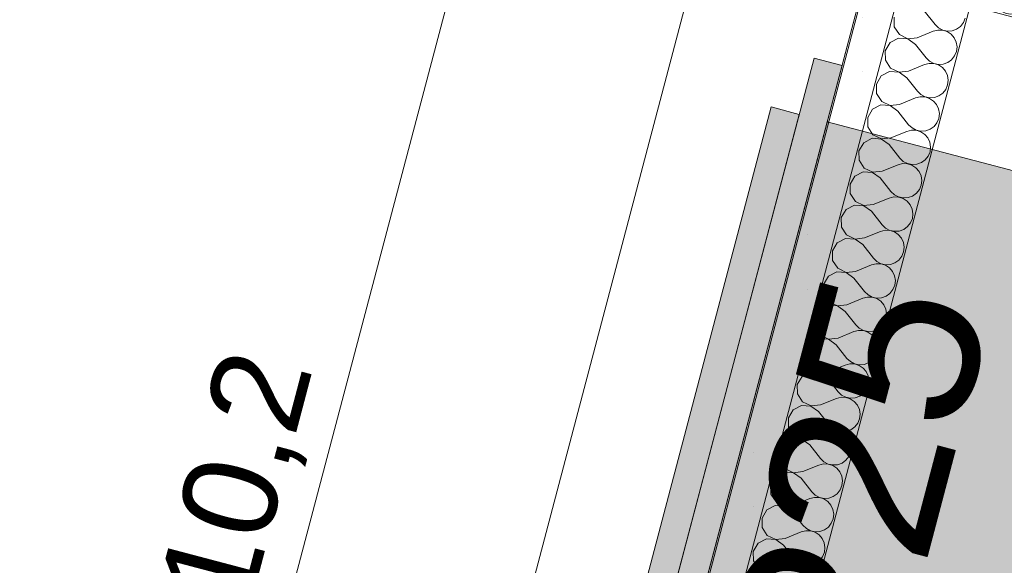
# Model space of a CAD drawing. Header units: millimetres. Extents: x -176817 to 18864955, y -12996033 to 201123.
# Tile 232 of 256: x 165581 to 166261, y 4835 to 5211. Entities that reach past the tile are written whole.
import ezdxf
from ezdxf.enums import TextEntityAlignment as Align

# ---------------------------------------------------------------- set-up
doc = ezdxf.new("R2010")
doc.units = ezdxf.units.MM
doc.header["$MEASUREMENT"] = 0
for name, color, linetype in [('210-A Strefy', 7, 'Continuous'), ('215-A Wymiarowanie wewnętrzne 1_50', 7, 'Continuous'), ('230-A Ściany wewnętrzne', 7, 'Continuous'), ('292-PPOŻ - Linie', 7, 'Continuous'), ('321-Wyposażenie PPOŻ', 7, 'Continuous')]:
    doc.layers.add(name, color=color, linetype=linetype)
doc.styles.add('STYL_AUTOMATYCZNY_3', font='arial.ttf')
doc.styles.add('STYL_AUTOMATYCZNY_4', font='arial.ttf')
doc.linetypes.add('PPOŻ EI 30', pattern='A,0,[2,TKI_PWY_A_AR_PAB_RZ_KN02_03_04_ Poziom +1 - fragment A1.Shx,S=3.968254,R=0,X=0,Y=0],-505,0', length=505)
doc.dimstyles.new('STYL_AUTOMATYCZNY__3', dxfattribs={"dimtxt": 64.999998, "dimasz": 47.5, "dimexe": 0.18, "dimexo": 0.0625, "dimgap": 0, "dimtad": 1, "dimdec": 1, "dimlfac": 0.1, "dimzin": 0, "dimdsep": 46, "dimtxsty": 'STYL_AUTOMATYCZNY_4', "dimblk": 'ARROWHEAD_11', "dimblk1": 'ARROWHEAD_11', "dimblk2": 'ARROWHEAD_11', "dimcen": 0.09, "dimclrd": 30, "dimclre": 30, "dimclrt": 30, "dimazin": 0, "dimtfac": 1, "dimtdec": 4, "dimtmove": 0, "dimatfit": 3, "dimfxl": 0, "dimtolj": 1, "dimtzin": 0, "dimarcsym": 0})
pattern_1 = [(0, (0, 0), (0, 37.5), [0, -37.5])]

# ---------------------------------------------------------------- blocks, each defined once
blk = doc.blocks.new('Komunikacja_1.21a_32_2', base_point=(163720.27, 3763.47))
at = {"layer": '210-A Strefy', "color": 7, "linetype": 'Continuous', "lineweight": 0, "flags": 128}
blk.add_lwpolyline([(161264.69, 3171.23), (165577.08, 2033.3), (166156.87, 4230.52), (165916.21, 4294.02), (166186.03, 5316.59), (167553.14, 4955.85), (168229.26, 7518.14), (162790.43, 8953.31)], close=True, dxfattribs=at)
blk = doc.blocks.new('*X1428')
at = {"layer": '230-A Ściany wewnętrzne', "color": 7, "linetype": 'Continuous', "lineweight": 0}
for p, q in [((166205.35, 5216.79), (166212.73, 5207.45)), ((166184.5, 5212.44), (166184.62, 5205.93)), ((166232.31, 5208.77), (166233.58, 5211.8)), ((166184.62, 5205.93), (166188.14, 5200.46)), ((166214.7, 5203.65), (166211.52, 5202.84)), ((166212.73, 5207.45), (166215.11, 5205.18)), ((166217.98, 5203.55), (166214.7, 5203.65)), ((166215.11, 5205.18), (166218.01, 5203.64)), ((166221.12, 5202.56), (166217.98, 5203.55)), ((166218.01, 5203.64), (166221.22, 5202.96)), ((166221.22, 5202.96), (166224.5, 5203.18)), ((166224.5, 5203.18), (166227.59, 5204.29)), ((166227.59, 5204.29), (166230.26, 5206.2)), ((166230.26, 5206.2), (166232.31, 5208.77)), ((166187.5, 5198.03), (166181.74, 5195.01)), ((166193.99, 5197.57), (166187.5, 5198.03)), ((166188.14, 5200.46), (166194.02, 5197.66)), ((166199.27, 5193.76), (166193.99, 5197.57)), ((166194.02, 5197.66), (166200.49, 5198.37)), ((166200.49, 5198.37), (166211.52, 5202.84)), ((166223.86, 5200.75), (166221.12, 5202.56)), ((166226, 5198.26), (166223.86, 5200.75)), ((166227.38, 5195.28), (166226, 5198.26)), ((166181.74, 5195.01), (166178.42, 5189.42)), ((166178.42, 5189.42), (166178.55, 5182.91)), ((166199.27, 5193.76), (166206.66, 5184.43)), ((166227.9, 5192.04), (166227.38, 5195.28)), ((166227.5, 5188.78), (166227.9, 5192.04)), ((166178.55, 5182.91), (166182.07, 5177.44)), ((166206.66, 5184.43), (166209.03, 5182.16)), ((166221.52, 5181.27), (166224.19, 5183.18)), ((166224.19, 5183.18), (166226.24, 5185.75)), ((166226.24, 5185.75), (166227.5, 5188.78)), ((166182.07, 5177.44), (166187.94, 5174.64)), ((166194.41, 5175.35), (166205.44, 5179.82)), ((166208.63, 5180.63), (166205.44, 5179.82)), ((166211.91, 5180.53), (166208.63, 5180.63)), ((166209.03, 5182.16), (166211.93, 5180.62)), ((166215.04, 5179.54), (166211.91, 5180.53)), ((166211.93, 5180.62), (166215.15, 5179.94)), ((166217.78, 5177.73), (166215.04, 5179.54)), ((166215.15, 5179.94), (166218.42, 5180.16)), ((166219.93, 5175.24), (166217.78, 5177.73)), ((166218.42, 5180.16), (166221.52, 5181.27)), ((166175.67, 5171.99), (166172.35, 5166.39)), ((166181.43, 5175.01), (166175.67, 5171.99)), ((166187.92, 5174.55), (166181.43, 5175.01)), ((166193.2, 5170.74), (166187.92, 5174.55)), ((166187.94, 5174.64), (166194.41, 5175.35)), ((166193.2, 5170.74), (166200.58, 5161.41)), ((166221.31, 5172.26), (166219.93, 5175.24)), ((166221.82, 5169.02), (166221.31, 5172.26)), ((166221.43, 5165.75), (166221.82, 5169.02)), ((166172.35, 5166.39), (166172.47, 5159.89)), ((166218.11, 5160.16), (166220.16, 5162.72)), ((166220.16, 5162.72), (166221.43, 5165.75)), ((166172.47, 5159.89), (166176, 5154.42)), ((166188.34, 5152.33), (166199.37, 5156.8)), ((166202.55, 5157.61), (166199.37, 5156.8)), ((166200.58, 5161.41), (166202.96, 5159.14)), ((166205.84, 5157.51), (166202.55, 5157.61)), ((166202.96, 5159.14), (166205.86, 5157.6)), ((166208.97, 5156.52), (166205.84, 5157.51)), ((166205.86, 5157.6), (166209.07, 5156.92)), ((166211.71, 5154.71), (166208.97, 5156.52)), ((166209.07, 5156.92), (166212.35, 5157.14)), ((166212.35, 5157.14), (166215.44, 5158.25)), ((166215.44, 5158.25), (166218.11, 5160.16)), ((166169.59, 5148.97), (166166.27, 5143.37)), ((166175.35, 5151.99), (166169.59, 5148.97)), ((166181.84, 5151.53), (166175.35, 5151.99)), ((166176, 5154.42), (166181.87, 5151.62)), ((166187.12, 5147.72), (166181.84, 5151.53)), ((166181.87, 5151.62), (166188.34, 5152.33)), ((166213.85, 5152.22), (166211.71, 5154.71)), ((166215.23, 5149.24), (166213.85, 5152.22)), ((166215.75, 5145.99), (166215.23, 5149.24)), ((166166.27, 5143.37), (166166.4, 5136.87)), ((166187.12, 5147.72), (166194.51, 5138.38)), ((166214.09, 5139.7), (166215.35, 5142.73)), ((166215.35, 5142.73), (166215.75, 5145.99)), ((166166.4, 5136.87), (166169.92, 5131.4)), ((166194.51, 5138.38), (166196.88, 5136.11)), ((166196.88, 5136.11), (166199.79, 5134.58)), ((166206.28, 5134.12), (166209.37, 5135.22)), ((166209.37, 5135.22), (166212.04, 5137.14)), ((166212.04, 5137.14), (166214.09, 5139.7)), ((166169.28, 5128.97), (166163.52, 5125.95)), ((166175.77, 5128.5), (166169.28, 5128.97)), ((166169.92, 5131.4), (166175.79, 5128.6)), ((166181.05, 5124.7), (166175.77, 5128.5)), ((166175.79, 5128.6), (166182.26, 5129.3)), ((166182.26, 5129.3), (166193.29, 5133.78)), ((166196.48, 5134.58), (166193.29, 5133.78)), ((166199.76, 5134.49), (166196.48, 5134.58)), ((166202.89, 5133.5), (166199.76, 5134.49)), ((166199.79, 5134.58), (166203, 5133.9)), ((166205.63, 5131.69), (166202.89, 5133.5)), ((166203, 5133.9), (166206.28, 5134.12)), ((166207.78, 5129.2), (166205.63, 5131.69)), ((166209.16, 5126.22), (166207.78, 5129.2)), ((166163.52, 5125.95), (166160.2, 5120.35)), ((166181.05, 5124.7), (166188.43, 5115.36)), ((166209.67, 5122.97), (166209.16, 5126.22)), ((166209.28, 5119.71), (166209.67, 5122.97)), ((166160.2, 5120.35), (166160.32, 5113.85)), ((166188.43, 5115.36), (166190.81, 5113.09)), ((166205.96, 5114.11), (166208.01, 5116.68)), ((166208.01, 5116.68), (166209.28, 5119.71)), ((166160.32, 5113.85), (166163.85, 5108.38)), ((166163.85, 5108.38), (166169.72, 5105.58)), ((166176.19, 5106.28), (166187.22, 5110.76)), ((166190.4, 5111.56), (166187.22, 5110.76)), ((166193.69, 5111.46), (166190.4, 5111.56)), ((166190.81, 5113.09), (166193.71, 5111.56)), ((166196.82, 5110.47), (166193.69, 5111.46)), ((166193.71, 5111.56), (166196.92, 5110.87)), ((166199.56, 5108.66), (166196.82, 5110.47)), ((166196.92, 5110.87), (166200.2, 5111.1)), ((166201.7, 5106.18), (166199.56, 5108.66)), ((166200.2, 5111.1), (166203.29, 5112.2)), ((166203.29, 5112.2), (166205.96, 5114.11)), ((166157.44, 5102.93), (166154.12, 5097.33)), ((166163.2, 5105.95), (166157.44, 5102.93)), ((166169.69, 5105.48), (166163.2, 5105.95)), ((166174.97, 5101.68), (166169.69, 5105.48)), ((166169.72, 5105.58), (166176.19, 5106.28)), ((166174.97, 5101.68), (166182.36, 5092.34)), ((166203.08, 5103.2), (166201.7, 5106.18)), ((166203.6, 5099.95), (166203.08, 5103.2)), ((166154.12, 5097.33), (166154.25, 5090.82)), ((166201.94, 5093.66), (166203.21, 5096.69)), ((166203.21, 5096.69), (166203.6, 5099.95)), ((166154.25, 5090.82), (166157.77, 5085.35)), ((166170.11, 5083.26), (166181.14, 5087.74)), ((166184.33, 5088.54), (166181.14, 5087.74)), ((166182.36, 5092.34), (166184.73, 5090.07)), ((166187.61, 5088.44), (166184.33, 5088.54)), ((166184.73, 5090.07), (166187.64, 5088.54)), ((166190.74, 5087.45), (166187.61, 5088.44)), ((166187.64, 5088.54), (166190.85, 5087.85)), ((166193.48, 5085.64), (166190.74, 5087.45)), ((166190.85, 5087.85), (166194.13, 5088.07)), ((166194.13, 5088.07), (166197.22, 5089.18)), ((166197.22, 5089.18), (166199.89, 5091.09)), ((166199.89, 5091.09), (166201.94, 5093.66)), ((166157.13, 5082.92), (166151.37, 5079.91)), ((166163.62, 5082.46), (166157.13, 5082.92)), ((166157.77, 5085.35), (166163.64, 5082.55)), ((166168.9, 5078.66), (166163.62, 5082.46)), ((166163.64, 5082.55), (166170.11, 5083.26)), ((166195.63, 5083.15), (166193.48, 5085.64)), ((166197.01, 5080.17), (166195.63, 5083.15)), ((166151.37, 5079.91), (166148.05, 5074.31)), ((166148.05, 5074.31), (166148.17, 5067.8)), ((166168.9, 5078.66), (166176.28, 5069.32)), ((166197.52, 5076.93), (166197.01, 5080.17)), ((166197.13, 5073.67), (166197.52, 5076.93)), ((166148.17, 5067.8), (166151.7, 5062.33)), ((166176.28, 5069.32), (166178.66, 5067.05)), ((166178.66, 5067.05), (166181.56, 5065.51)), ((166191.14, 5066.16), (166193.81, 5068.07)), ((166193.81, 5068.07), (166195.86, 5070.64)), ((166195.86, 5070.64), (166197.13, 5073.67)), ((166151.7, 5062.33), (166157.57, 5059.53)), ((166164.04, 5060.24), (166175.07, 5064.72)), ((166178.25, 5065.52), (166175.07, 5064.72)), ((166181.54, 5065.42), (166178.25, 5065.52)), ((166184.67, 5064.43), (166181.54, 5065.42)), ((166181.56, 5065.51), (166184.77, 5064.83)), ((166187.41, 5062.62), (166184.67, 5064.43)), ((166184.77, 5064.83), (166188.05, 5065.05)), ((166189.55, 5060.13), (166187.41, 5062.62)), ((166188.05, 5065.05), (166191.14, 5066.16)), ((166145.29, 5056.88), (166141.98, 5051.29)), ((166151.05, 5059.9), (166145.29, 5056.88)), ((166157.54, 5059.44), (166151.05, 5059.9)), ((166162.82, 5055.63), (166157.54, 5059.44)), ((166157.57, 5059.53), (166164.04, 5060.24)), ((166162.82, 5055.63), (166170.21, 5046.3)), ((166190.93, 5057.15), (166189.55, 5060.13)), ((166191.45, 5053.91), (166190.93, 5057.15)), ((166191.06, 5050.65), (166191.45, 5053.91)), ((166141.98, 5051.29), (166142.1, 5044.78)), ((166187.74, 5045.05), (166189.79, 5047.62)), ((166189.79, 5047.62), (166191.06, 5050.65)), ((166142.1, 5044.78), (166145.62, 5039.31)), ((166157.96, 5037.22), (166168.99, 5041.69)), ((166172.18, 5042.5), (166168.99, 5041.69)), ((166170.21, 5046.3), (166172.58, 5044.03)), ((166175.46, 5042.4), (166172.18, 5042.5)), ((166172.58, 5044.03), (166175.49, 5042.49)), ((166178.59, 5041.41), (166175.46, 5042.4)), ((166175.49, 5042.49), (166178.7, 5041.81)), ((166181.33, 5039.6), (166178.59, 5041.41)), ((166178.7, 5041.81), (166181.98, 5042.03)), ((166181.98, 5042.03), (166185.07, 5043.14)), ((166185.07, 5043.14), (166187.74, 5045.05)), ((166139.22, 5033.86), (166135.9, 5028.26)), ((166144.98, 5036.88), (166139.22, 5033.86)), ((166151.47, 5036.42), (166144.98, 5036.88)), ((166145.62, 5039.31), (166151.49, 5036.51)), ((166156.75, 5032.61), (166151.47, 5036.42)), ((166151.49, 5036.51), (166157.96, 5037.22)), ((166183.48, 5037.11), (166181.33, 5039.6)), ((166184.86, 5034.13), (166183.48, 5037.11)), ((166185.37, 5030.89), (166184.86, 5034.13)), ((166135.9, 5028.26), (166136.02, 5021.76)), ((166156.75, 5032.61), (166164.13, 5023.28)), ((166183.71, 5024.6), (166184.98, 5027.63)), ((166184.98, 5027.63), (166185.37, 5030.89)), ((166136.02, 5021.76), (166139.55, 5016.29)), ((166164.13, 5023.28), (166166.51, 5021.01)), ((166166.51, 5021.01), (166169.41, 5019.47)), ((166175.9, 5019.01), (166178.99, 5020.12)), ((166178.99, 5020.12), (166181.66, 5022.03)), ((166181.66, 5022.03), (166183.71, 5024.6)), ((166138.91, 5013.86), (166133.14, 5010.84)), ((166145.4, 5013.4), (166138.91, 5013.86)), ((166139.55, 5016.29), (166145.42, 5013.49)), ((166150.67, 5009.59), (166145.4, 5013.4)), ((166145.42, 5013.49), (166151.89, 5014.2)), ((166151.89, 5014.2), (166162.92, 5018.67)), ((166166.1, 5019.48), (166162.92, 5018.67)), ((166169.39, 5019.38), (166166.1, 5019.48)), ((166172.52, 5018.39), (166169.39, 5019.38)), ((166169.41, 5019.47), (166172.62, 5018.79)), ((166175.26, 5016.58), (166172.52, 5018.39)), ((166172.62, 5018.79), (166175.9, 5019.01)), ((166177.4, 5014.09), (166175.26, 5016.58)), ((166178.78, 5011.11), (166177.4, 5014.09)), ((166133.14, 5010.84), (166129.83, 5005.24)), ((166150.67, 5009.59), (166158.06, 5000.26)), ((166179.3, 5007.87), (166178.78, 5011.11)), ((166178.91, 5004.6), (166179.3, 5007.87)), ((166129.83, 5005.24), (166129.95, 4998.74)), ((166158.06, 5000.26), (166160.43, 4997.99)), ((166175.59, 4999.01), (166177.64, 5001.57)), ((166177.64, 5001.57), (166178.91, 5004.6)), ((166129.95, 4998.74), (166133.47, 4993.27)), ((166133.47, 4993.27), (166139.34, 4990.47)), ((166145.81, 4991.17), (166156.84, 4995.65)), ((166160.03, 4996.45), (166156.84, 4995.65)), ((166163.31, 4996.36), (166160.03, 4996.45)), ((166160.43, 4997.99), (166163.34, 4996.45)), ((166166.44, 4995.37), (166163.31, 4996.36)), ((166163.34, 4996.45), (166166.55, 4995.77)), ((166169.18, 4993.56), (166166.44, 4995.37)), ((166166.55, 4995.77), (166169.83, 4995.99)), ((166171.33, 4991.07), (166169.18, 4993.56)), ((166169.83, 4995.99), (166172.92, 4997.1)), ((166172.92, 4997.1), (166175.59, 4999.01)), ((166127.07, 4987.82), (166123.75, 4982.22)), ((166132.83, 4990.84), (166127.07, 4987.82)), ((166139.32, 4990.38), (166132.83, 4990.84)), ((166144.6, 4986.57), (166139.32, 4990.38)), ((166139.34, 4990.47), (166145.81, 4991.17)), ((166144.6, 4986.57), (166151.98, 4977.23)), ((166172.71, 4988.09), (166171.33, 4991.07)), ((166173.22, 4984.84), (166172.71, 4988.09)), ((166123.75, 4982.22), (166123.87, 4975.72)), ((166171.56, 4978.55), (166172.83, 4981.58)), ((166172.83, 4981.58), (166173.22, 4984.84)), ((166123.87, 4975.72), (166127.4, 4970.25)), ((166139.74, 4968.15), (166150.77, 4972.63)), ((166153.95, 4973.43), (166150.77, 4972.63)), ((166151.98, 4977.23), (166154.36, 4974.96)), ((166157.24, 4973.34), (166153.95, 4973.43)), ((166154.36, 4974.96), (166157.26, 4973.43)), ((166160.37, 4972.34), (166157.24, 4973.34)), ((166157.26, 4973.43), (166160.47, 4972.75)), ((166163.11, 4970.54), (166160.37, 4972.34)), ((166160.47, 4972.75), (166163.75, 4972.97)), ((166163.75, 4972.97), (166166.84, 4974.07)), ((166166.84, 4974.07), (166169.52, 4975.98)), ((166169.52, 4975.98), (166171.56, 4978.55)), ((166126.76, 4967.82), (166120.99, 4964.8)), ((166133.25, 4967.35), (166126.76, 4967.82)), ((166127.4, 4970.25), (166133.27, 4967.45)), ((166138.52, 4963.55), (166133.25, 4967.35)), ((166133.27, 4967.45), (166139.74, 4968.15)), ((166165.25, 4968.05), (166163.11, 4970.54)), ((166166.63, 4965.07), (166165.25, 4968.05)), ((166120.99, 4964.8), (166117.68, 4959.2)), ((166117.68, 4959.2), (166117.8, 4952.69)), ((166138.52, 4963.55), (166145.91, 4954.21)), ((166165.49, 4955.53), (166166.76, 4958.56)), ((166167.15, 4961.82), (166166.63, 4965.07)), ((166166.76, 4958.56), (166167.15, 4961.82)), ((166117.8, 4952.69), (166121.32, 4947.23)), ((166145.91, 4954.21), (166148.28, 4951.94)), ((166148.28, 4951.94), (166151.19, 4950.41)), ((166160.77, 4951.05), (166163.44, 4952.96)), ((166163.44, 4952.96), (166165.49, 4955.53)), ((166120.68, 4944.79), (166114.92, 4941.78)), ((166127.17, 4944.33), (166120.68, 4944.79)), ((166121.32, 4947.23), (166127.2, 4944.43)), ((166127.2, 4944.43), (166133.66, 4945.13)), ((166133.66, 4945.13), (166144.69, 4949.61)), ((166147.88, 4950.41), (166144.69, 4949.61)), ((166151.16, 4950.31), (166147.88, 4950.41)), ((166154.29, 4949.32), (166151.16, 4950.31)), ((166151.19, 4950.41), (166154.4, 4949.72)), ((166157.04, 4947.51), (166154.29, 4949.32)), ((166154.4, 4949.72), (166157.68, 4949.94)), ((166159.18, 4945.02), (166157.04, 4947.51)), ((166157.68, 4949.94), (166160.77, 4951.05)), ((166160.56, 4942.04), (166159.18, 4945.02)), ((166114.92, 4941.78), (166111.6, 4936.18)), ((166132.45, 4940.53), (166127.17, 4944.33)), ((166132.45, 4940.53), (166139.83, 4931.19)), ((166161.07, 4938.8), (166160.56, 4942.04)), ((166160.68, 4935.54), (166161.07, 4938.8)), ((166111.6, 4936.18), (166111.72, 4929.67)), ((166157.37, 4929.94), (166159.41, 4932.51)), ((166159.41, 4932.51), (166160.68, 4935.54)), ((166111.72, 4929.67), (166115.25, 4924.2)), ((166127.59, 4922.11), (166138.62, 4926.59)), ((166141.8, 4927.39), (166138.62, 4926.59)), ((166139.83, 4931.19), (166142.21, 4928.92)), ((166145.09, 4927.29), (166141.8, 4927.39)), ((166142.21, 4928.92), (166145.11, 4927.39)), ((166148.22, 4926.3), (166145.09, 4927.29)), ((166145.11, 4927.39), (166148.32, 4926.7)), ((166150.96, 4924.49), (166148.22, 4926.3)), ((166148.32, 4926.7), (166151.6, 4926.92)), ((166153.1, 4922), (166150.96, 4924.49)), ((166151.6, 4926.92), (166154.69, 4928.03)), ((166154.69, 4928.03), (166157.37, 4929.94)), ((166108.84, 4918.75), (166105.53, 4913.16)), ((166114.61, 4921.77), (166108.84, 4918.75)), ((166121.1, 4921.31), (166114.61, 4921.77)), ((166115.25, 4924.2), (166121.12, 4921.4)), ((166126.37, 4917.51), (166121.1, 4921.31)), ((166121.12, 4921.4), (166127.59, 4922.11)), ((166154.48, 4919.02), (166153.1, 4922)), ((166155, 4915.78), (166154.48, 4919.02)), ((166105.53, 4913.16), (166105.65, 4906.65)), ((166126.37, 4917.51), (166133.76, 4908.17)), ((166153.34, 4909.49), (166154.61, 4912.52)), ((166154.61, 4912.52), (166155, 4915.78)), ((166105.65, 4906.65), (166109.17, 4901.18)), ((166135.73, 4904.37), (166132.54, 4903.56)), ((166133.76, 4908.17), (166136.13, 4905.9)), ((166139.01, 4904.27), (166135.73, 4904.37)), ((166136.13, 4905.9), (166139.04, 4904.36)), ((166142.14, 4903.28), (166139.01, 4904.27)), ((166139.04, 4904.36), (166142.25, 4903.68)), ((166145.53, 4903.9), (166148.62, 4905.01)), ((166148.62, 4905.01), (166151.29, 4906.92)), ((166151.29, 4906.92), (166153.34, 4909.49)), ((166108.53, 4898.75), (166102.77, 4895.73)), ((166115.02, 4898.29), (166108.53, 4898.75)), ((166109.17, 4901.18), (166115.05, 4898.38)), ((166120.3, 4894.48), (166115.02, 4898.29)), ((166115.05, 4898.38), (166121.51, 4899.09)), ((166121.51, 4899.09), (166132.54, 4903.56)), ((166144.89, 4901.47), (166142.14, 4903.28)), ((166142.25, 4903.68), (166145.53, 4903.9)), ((166147.03, 4898.98), (166144.89, 4901.47)), ((166148.41, 4896), (166147.03, 4898.98)), ((166102.77, 4895.73), (166099.45, 4890.14)), ((166120.3, 4894.48), (166127.68, 4885.15)), ((166148.92, 4892.76), (166148.41, 4896)), ((166148.53, 4889.5), (166148.92, 4892.76)), ((166099.45, 4890.14), (166099.57, 4883.63)), ((166127.68, 4885.15), (166130.06, 4882.88)), ((166142.54, 4881.99), (166145.22, 4883.9)), ((166145.22, 4883.9), (166147.26, 4886.47)), ((166147.26, 4886.47), (166148.53, 4889.5)), ((166099.57, 4883.63), (166103.1, 4878.16)), ((166103.1, 4878.16), (166108.97, 4875.36)), ((166115.44, 4876.07), (166126.47, 4880.54)), ((166129.65, 4881.35), (166126.47, 4880.54)), ((166132.94, 4881.25), (166129.65, 4881.35)), ((166130.06, 4882.88), (166132.96, 4881.34)), ((166136.07, 4880.26), (166132.94, 4881.25)), ((166132.96, 4881.34), (166136.18, 4880.66)), ((166138.81, 4878.45), (166136.07, 4880.26)), ((166136.18, 4880.66), (166139.45, 4880.88)), ((166140.95, 4875.96), (166138.81, 4878.45)), ((166139.45, 4880.88), (166142.54, 4881.99)), ((166096.69, 4872.71), (166093.38, 4867.11)), ((166102.46, 4875.73), (166096.69, 4872.71)), ((166108.95, 4875.27), (166102.46, 4875.73)), ((166114.22, 4871.46), (166108.95, 4875.27)), ((166108.97, 4875.36), (166115.44, 4876.07)), ((166114.22, 4871.46), (166121.61, 4862.13)), ((166142.33, 4872.98), (166140.95, 4875.96)), ((166142.85, 4869.74), (166142.33, 4872.98)), ((166093.38, 4867.11), (166093.5, 4860.61)), ((166139.14, 4860.88), (166141.19, 4863.45)), ((166141.19, 4863.45), (166142.46, 4866.47)), ((166142.46, 4866.47), (166142.85, 4869.74)), ((166093.5, 4860.61), (166097.02, 4855.14)), ((166109.36, 4853.05), (166120.4, 4857.52)), ((166123.58, 4858.33), (166120.4, 4857.52)), ((166121.61, 4862.13), (166123.98, 4859.86)), ((166126.86, 4858.23), (166123.58, 4858.33)), ((166123.98, 4859.86), (166126.89, 4858.32)), ((166129.99, 4857.24), (166126.86, 4858.23)), ((166126.89, 4858.32), (166130.1, 4857.64)), ((166132.74, 4855.43), (166129.99, 4857.24)), ((166130.1, 4857.64), (166133.38, 4857.86)), ((166133.38, 4857.86), (166136.47, 4858.97)), ((166136.47, 4858.97), (166139.14, 4860.88)), ((166090.62, 4849.69), (166087.3, 4844.09)), ((166096.38, 4852.71), (166090.62, 4849.69)), ((166102.87, 4852.25), (166096.38, 4852.71)), ((166097.02, 4855.14), (166102.9, 4852.34)), ((166108.15, 4848.44), (166102.87, 4852.25)), ((166102.9, 4852.34), (166109.36, 4853.05)), ((166134.88, 4852.94), (166132.74, 4855.43)), ((166136.26, 4849.96), (166134.88, 4852.94)), ((166136.77, 4846.71), (166136.26, 4849.96)), ((166087.3, 4844.09), (166087.42, 4837.59)), ((166108.15, 4848.44), (166115.54, 4839.1)), ((166135.11, 4840.42), (166136.38, 4843.45)), ((166136.38, 4843.45), (166136.77, 4846.71)), ((166087.42, 4837.59), (166090.95, 4832.12)), ((166115.54, 4839.1), (166117.91, 4836.83)), ((166117.91, 4836.83), (166120.81, 4835.3)), ((166130.39, 4835.94), (166133.07, 4837.86)), ((166133.07, 4837.86), (166135.11, 4840.42)), ((166117.51, 4835.3), (166114.32, 4834.5)), ((166120.79, 4835.21), (166117.51, 4835.3)), ((166123.92, 4834.22), (166120.79, 4835.21)), ((166120.81, 4835.3), (166124.03, 4834.62)), ((166124.03, 4834.62), (166127.3, 4834.84)), ((166127.3, 4834.84), (166130.39, 4835.94))]:
    blk.add_line(p, q, dxfattribs=at)
blk = doc.blocks.new('Ściana_201_2', base_point=(165994.15, 4299.77))
at = {"layer": '230-A Ściany wewnętrzne', "linetype": 'Continuous', "lineweight": 0, "true_color": 0x000000}
h = blk.add_hatch(dxfattribs=at)
h.set_pattern_fill('Gips_0002', color=18, style=0, pattern_type=2)
h.set_pattern_definition(pattern_1)
h.paths.add_polyline_path([(166177.32, 5287.86), (165908.88, 4270.56), (165933.05, 4264.19), (166201.49, 5281.49)])
at = {"layer": '230-A Ściany wewnętrzne', "color": 7, "linetype": 'Continuous', "lineweight": 0}
for p, q in [((166177.32, 5287.86), (165908.88, 4270.56)), ((166188.73, 5233.14), (165945.81, 4312.53))]:
    blk.add_line(p, q, dxfattribs=at)
at = {"layer": '230-A Ściany wewnętrzne', "color": 7, "linetype": 'Continuous', "lineweight": 0, "flags": 128}
for points in [[(166183.69, 5312.04), (165902.5, 4246.39)], [(165994.15, 4299.77), (166237.08, 5220.38)]]:
    blk.add_lwpolyline(points, dxfattribs=at)
at = {"layer": '230-A Ściany wewnętrzne', "color": 7, "lineweight": 0}
blk.add_blockref('*X1428', (0, 0), dxfattribs=at)
blk = doc.blocks.new('*X1430')
at = {"layer": '230-A Ściany wewnętrzne', "color": 7, "linetype": 'Continuous', "lineweight": 0}
for p, q in [((166412.34, 5198.7), (166414, 5194.63)), ((166427.94, 5200.8), (166418.6, 5193.41)), ((166427.94, 5200.8), (166428.69, 5201.84)), ((166414.8, 5191.44), (166414, 5194.63)), ((166414.7, 5188.16), (166414.8, 5191.44)), ((166416.33, 5191.04), (166414.8, 5188.14)), ((166418.6, 5193.41), (166416.33, 5191.04)), ((166411.9, 5182.29), (166413.71, 5185.03)), ((166413.71, 5185.03), (166414.7, 5188.16)), ((166414.8, 5188.14), (166414.11, 5184.92)), ((166414.11, 5184.92), (166414.33, 5181.65)), ((166407.17, 5179.11), (166409.41, 5180.14)), ((166409.41, 5180.14), (166411.9, 5182.29)), ((166414.33, 5181.65), (166415.44, 5178.55)), ((166415.44, 5178.55), (166417.35, 5175.88)), ((166417.35, 5175.88), (166419.92, 5173.83)), ((166419.92, 5173.83), (166421.16, 5173.32))]:
    blk.add_line(p, q, dxfattribs=at)
blk = doc.blocks.new('*X1431')
at = {"layer": '230-A Ściany wewnętrzne', "color": 7, "linetype": 'Continuous', "lineweight": 0}
for p, q in [((166255.93, 5264.05), (166250.46, 5260.52)), ((166262.44, 5264.17), (166255.93, 5264.05)), ((166268.04, 5260.85), (166262.44, 5264.17)), ((166247.57, 5254.68), (166248.03, 5261.17)), ((166250.46, 5260.52), (166247.66, 5254.65)), ((166248.03, 5261.17), (166247.9, 5261.42)), ((166271.06, 5255.09), (166268.04, 5260.85)), ((166278.96, 5257.97), (166273.49, 5254.45)), ((166285.46, 5258.1), (166278.96, 5257.97)), ((166291.06, 5254.78), (166285.46, 5258.1)), ((166245.29, 5251.51), (166247.57, 5254.68)), ((166247.66, 5254.65), (166248.37, 5248.18)), ((166270.59, 5248.6), (166271.06, 5255.09)), ((166273.49, 5254.45), (166270.69, 5248.58)), ((166294.08, 5249.02), (166291.06, 5254.78)), ((166301.98, 5251.9), (166296.51, 5248.37)), ((166308.48, 5252.02), (166301.98, 5251.9)), ((166314.08, 5248.71), (166308.48, 5252.02)), ((166248.37, 5248.18), (166252.85, 5237.15)), ((166266.79, 5243.32), (166270.59, 5248.6)), ((166270.69, 5248.58), (166271.39, 5242.11)), ((166293.61, 5242.53), (166294.08, 5249.02)), ((166296.51, 5248.37), (166293.71, 5242.5)), ((166317.1, 5242.94), (166314.08, 5248.71)), ((166325, 5245.82), (166319.53, 5242.3)), ((166331.5, 5245.95), (166325, 5245.82)), ((166337.1, 5242.63), (166331.5, 5245.95)), ((166253.65, 5233.97), (166252.85, 5237.15)), ((166266.79, 5243.32), (166257.45, 5235.94)), ((166271.39, 5242.11), (166275.87, 5231.08)), ((166289.81, 5237.25), (166280.47, 5229.86)), ((166289.81, 5237.25), (166293.61, 5242.53)), ((166293.71, 5242.5), (166294.41, 5236.03)), ((166316.64, 5236.45), (166317.1, 5242.94)), ((166319.53, 5242.3), (166316.73, 5236.43)), ((166340.12, 5236.87), (166337.1, 5242.63)), ((166339.66, 5230.38), (166340.12, 5236.87)), ((166348.02, 5239.75), (166342.55, 5236.23)), ((166354.52, 5239.87), (166348.02, 5239.75)), ((166360.12, 5236.56), (166354.52, 5239.87)), ((166252.56, 5227.55), (166253.55, 5230.68)), ((166253.65, 5230.66), (166252.96, 5227.45)), ((166253.55, 5230.68), (166253.65, 5233.97)), ((166255.18, 5233.56), (166253.65, 5230.66)), ((166257.45, 5235.94), (166255.18, 5233.56)), ((166276.67, 5227.89), (166275.87, 5231.08)), ((166294.41, 5236.03), (166298.89, 5225)), ((166312.83, 5231.17), (166303.49, 5223.79)), ((166312.83, 5231.17), (166316.64, 5236.45)), ((166316.73, 5236.43), (166317.43, 5229.96)), ((166335.85, 5225.1), (166339.66, 5230.38)), ((166342.55, 5236.23), (166339.75, 5230.35)), ((166339.75, 5230.35), (166340.46, 5223.88)), ((166363.14, 5230.79), (166360.12, 5236.56)), ((166362.68, 5224.3), (166363.14, 5230.79)), ((166365.57, 5230.15), (166362.77, 5224.28)), ((166371.04, 5233.67), (166365.57, 5230.15)), ((166377.55, 5233.8), (166371.04, 5233.67)), ((166383.14, 5230.48), (166377.55, 5233.8)), ((166386.16, 5224.72), (166383.14, 5230.48)), ((166248.26, 5222.67), (166250.75, 5224.81)), ((166250.75, 5224.81), (166252.56, 5227.55)), ((166252.96, 5227.45), (166253.18, 5224.17)), ((166253.18, 5224.17), (166254.29, 5221.08)), ((166275.58, 5221.48), (166276.57, 5224.61)), ((166276.67, 5224.59), (166275.98, 5221.37)), ((166276.57, 5224.61), (166276.67, 5227.89)), ((166278.2, 5227.49), (166276.67, 5224.59)), ((166280.47, 5229.86), (166278.2, 5227.49)), ((166299.69, 5221.82), (166298.89, 5225)), ((166303.49, 5223.79), (166301.22, 5221.41)), ((166317.43, 5229.96), (166321.91, 5218.93)), ((166335.85, 5225.1), (166326.52, 5217.71)), ((166340.46, 5223.88), (166344.93, 5212.85)), ((166358.87, 5219.02), (166362.68, 5224.3)), ((166362.77, 5224.28), (166363.48, 5217.81)), ((166385.7, 5218.23), (166386.16, 5224.72)), ((166388.59, 5224.08), (166385.79, 5218.2)), ((166394.06, 5227.6), (166388.59, 5224.08)), ((166400.57, 5227.72), (166394.06, 5227.6)), ((166406.17, 5224.41), (166400.57, 5227.72)), ((166409.18, 5218.64), (166406.17, 5224.41)), ((166237.43, 5221.73), (166238.78, 5221.17)), ((166238.78, 5221.17), (166242.04, 5220.77)), ((166242.04, 5220.77), (166245.28, 5221.29)), ((166245.28, 5221.29), (166248.26, 5222.67)), ((166254.29, 5221.08), (166256.2, 5218.41)), ((166256.2, 5218.41), (166258.77, 5216.36)), ((166268.31, 5215.21), (166271.29, 5216.59)), ((166271.29, 5216.59), (166273.77, 5218.74)), ((166273.77, 5218.74), (166275.58, 5221.48)), ((166275.98, 5221.37), (166276.2, 5218.1)), ((166276.2, 5218.1), (166277.31, 5215)), ((166298.6, 5215.4), (166299.6, 5218.53)), ((166299.69, 5218.51), (166299.01, 5215.3)), ((166299.6, 5218.53), (166299.69, 5221.82)), ((166301.22, 5221.41), (166299.69, 5218.51)), ((166322.71, 5215.74), (166321.91, 5218.93)), ((166326.52, 5217.71), (166324.25, 5215.34)), ((166358.87, 5219.02), (166349.54, 5211.64)), ((166363.48, 5217.81), (166367.95, 5206.78)), ((166381.9, 5212.95), (166385.7, 5218.23)), ((166385.79, 5218.2), (166386.5, 5211.73)), ((166408.72, 5212.15), (166409.18, 5218.64)), ((166411.61, 5218), (166408.81, 5212.13)), ((166417.08, 5221.52), (166411.61, 5218)), ((166418.37, 5221.55), (166417.08, 5221.52)), ((166258.77, 5216.36), (166261.8, 5215.09)), ((166261.8, 5215.09), (166265.06, 5214.7)), ((166265.06, 5214.7), (166268.31, 5215.21)), ((166277.31, 5215), (166279.22, 5212.33)), ((166279.22, 5212.33), (166281.79, 5210.28)), ((166281.79, 5210.28), (166284.82, 5209.02)), ((166291.33, 5209.14), (166294.31, 5210.52)), ((166294.31, 5210.52), (166296.8, 5212.66)), ((166296.8, 5212.66), (166298.6, 5215.4)), ((166299.01, 5215.3), (166299.23, 5212.02)), ((166299.23, 5212.02), (166300.33, 5208.93)), ((166321.63, 5209.33), (166322.62, 5212.46)), ((166322.71, 5212.44), (166322.03, 5209.22)), ((166322.62, 5212.46), (166322.71, 5215.74)), ((166324.25, 5215.34), (166322.71, 5212.44)), ((166345.74, 5209.67), (166344.93, 5212.85)), ((166349.54, 5211.64), (166347.27, 5209.26)), ((166381.9, 5212.95), (166372.56, 5205.56)), ((166386.5, 5211.73), (166390.98, 5200.7)), ((166404.92, 5206.87), (166408.72, 5212.15)), ((166408.81, 5212.13), (166409.52, 5205.66)), ((166284.82, 5209.02), (166288.08, 5208.62)), ((166288.08, 5208.62), (166291.33, 5209.14)), ((166300.33, 5208.93), (166302.24, 5206.26)), ((166302.24, 5206.26), (166304.81, 5204.21)), ((166304.81, 5204.21), (166307.84, 5202.94)), ((166307.84, 5202.94), (166311.1, 5202.55)), ((166311.1, 5202.55), (166314.35, 5203.06)), ((166314.35, 5203.06), (166317.33, 5204.44)), ((166317.33, 5204.44), (166319.82, 5206.59)), ((166319.82, 5206.59), (166321.63, 5209.33)), ((166322.03, 5209.22), (166322.25, 5205.95)), ((166322.25, 5205.95), (166323.36, 5202.85)), ((166342.84, 5200.51), (166344.65, 5203.25)), ((166344.65, 5203.25), (166345.64, 5206.39)), ((166345.73, 5206.36), (166345.05, 5203.15)), ((166345.05, 5203.15), (166345.27, 5199.87)), ((166345.64, 5206.39), (166345.74, 5209.67)), ((166347.27, 5209.26), (166345.73, 5206.36)), ((166368.76, 5203.59), (166367.95, 5206.78)), ((166368.66, 5200.31), (166368.76, 5203.59)), ((166370.29, 5203.19), (166368.75, 5200.29)), ((166372.56, 5205.56), (166370.29, 5203.19)), ((166404.92, 5206.87), (166395.58, 5199.49)), ((166409.52, 5205.66), (166412.34, 5198.7)), ((166323.36, 5202.85), (166325.27, 5200.18)), ((166325.27, 5200.18), (166327.83, 5198.13)), ((166327.83, 5198.13), (166330.86, 5196.87)), ((166330.86, 5196.87), (166334.13, 5196.47)), ((166334.13, 5196.47), (166337.37, 5196.99)), ((166337.37, 5196.99), (166340.35, 5198.37)), ((166340.35, 5198.37), (166342.84, 5200.51)), ((166345.27, 5199.87), (166346.38, 5196.78)), ((166346.38, 5196.78), (166348.29, 5194.11)), ((166365.86, 5194.44), (166367.67, 5197.18)), ((166367.67, 5197.18), (166368.66, 5200.31)), ((166368.75, 5200.29), (166368.07, 5197.07)), ((166368.07, 5197.07), (166368.29, 5193.8)), ((166391.78, 5197.52), (166390.98, 5200.7)), ((166391.68, 5194.24), (166391.78, 5197.52)), ((166393.31, 5197.11), (166391.77, 5194.21)), ((166395.58, 5199.49), (166393.31, 5197.11)), ((166348.29, 5194.11), (166350.86, 5192.06)), ((166350.86, 5192.06), (166353.89, 5190.79)), ((166353.89, 5190.79), (166357.15, 5190.4)), ((166357.15, 5190.4), (166360.39, 5190.91)), ((166360.39, 5190.91), (166363.37, 5192.29)), ((166363.37, 5192.29), (166365.86, 5194.44)), ((166368.29, 5193.8), (166369.4, 5190.7)), ((166369.4, 5190.7), (166371.31, 5188.03)), ((166388.88, 5188.36), (166390.69, 5191.1)), ((166390.69, 5191.1), (166391.68, 5194.24)), ((166391.77, 5194.21), (166391.09, 5191)), ((166391.09, 5191), (166391.31, 5187.72)), ((166371.31, 5188.03), (166373.88, 5185.98)), ((166373.88, 5185.98), (166376.91, 5184.72)), ((166376.91, 5184.72), (166380.17, 5184.32)), ((166380.17, 5184.32), (166383.41, 5184.84)), ((166383.41, 5184.84), (166386.39, 5186.22)), ((166386.39, 5186.22), (166388.88, 5188.36)), ((166391.31, 5187.72), (166392.42, 5184.63)), ((166392.42, 5184.63), (166394.33, 5181.96)), ((166394.33, 5181.96), (166396.9, 5179.91)), ((166396.9, 5179.91), (166399.93, 5178.64)), ((166399.93, 5178.64), (166403.19, 5178.25)), ((166403.19, 5178.25), (166406.43, 5178.76)), ((166406.43, 5178.76), (166407.17, 5179.11))]:
    blk.add_line(p, q, dxfattribs=at)
blk = doc.blocks.new('Ściana_202_2', base_point=(166237.08, 5220.38))
at = {"layer": '230-A Ściany wewnętrzne', "linetype": 'Continuous', "lineweight": 0, "true_color": 0x000000}
h = blk.add_hatch(dxfattribs=at)
h.set_pattern_fill('Gips_0002', color=18, style=0, pattern_type=2)
h.set_pattern_definition(pattern_1)
h.paths.add_polyline_path([(166201.49, 5281.49), (166419.04, 5224.08), (166425.42, 5248.25), (166207.87, 5305.66)])
at = {"layer": '230-A Ściany wewnętrzne', "color": 7, "linetype": 'Continuous', "lineweight": 0}
for p, q in [((166207.87, 5305.66), (166183.69, 5312.04)), ((166425.42, 5248.25), (166207.87, 5305.66)), ((166249.83, 5268.73), (166201.49, 5281.49)), ((166419.04, 5224.08), (166249.83, 5268.73)), ((166420.79, 5171.91), (166430.36, 5208.17)), ((166406.28, 5175.73), (166420.79, 5171.91))]:
    blk.add_line(p, q, dxfattribs=at)
at = {"layer": '230-A Ściany wewnętrzne', "color": 7, "linetype": 'Continuous', "lineweight": 0, "flags": 128}
for points in [[(166425.42, 5248.25), (166183.69, 5312.04)], [(166425.42, 5248.25), (166415.85, 5211.99)], [(166237.08, 5220.38), (166406.28, 5175.73)]]:
    blk.add_lwpolyline(points, dxfattribs=at)
at = {"layer": '230-A Ściany wewnętrzne', "color": 7, "lineweight": 0}
for name in ['*X1431', '*X1430']:
    blk.add_blockref(name, (0, 0), dxfattribs=at)
blk = doc.blocks.new('*D3472')
at = {"layer": '215-A Wymiarowanie wewnętrzne 1_50', "linetype": 'Continuous', "lineweight": 200}
for points in [[(165905.78, 5382.07), (165906.73, 5377.29), (165909.44, 5373.23), (165913.5, 5370.52), (165918.28, 5369.57), (165923.06, 5370.52), (165927.12, 5373.23), (165929.83, 5377.29), (165930.78, 5382.07), (165929.83, 5386.86), (165927.12, 5390.91), (165923.06, 5393.62), (165918.28, 5394.57), (165913.5, 5393.62), (165909.44, 5390.91), (165906.73, 5386.86)], [(165624.58, 4316.43), (165625.53, 4311.64), (165628.24, 4307.59), (165632.3, 4304.88), (165637.08, 4303.93), (165641.87, 4304.88), (165645.92, 4307.59), (165648.63, 4311.64), (165649.58, 4316.43), (165648.63, 4321.21), (165645.92, 4325.27), (165641.87, 4327.98), (165637.08, 4328.93), (165632.3, 4327.98), (165628.24, 4325.27), (165625.53, 4321.21)]]:
    blk.add_hatch(color=30, dxfattribs=at).paths.add_polyline_path(points)
at = {"layer": '215-A Wymiarowanie wewnętrzne 1_50', "color": 30, "linetype": 'Continuous', "lineweight": 0}
for p, q in [((165906.19, 5385.26), (165872.96, 5394.03)), ((165963.6, 5370.11), (165930.37, 5378.88)), ((165640.27, 4328.51), (165915.09, 5369.99)), ((165625, 4319.62), (165591.76, 4328.39)), ((165682.41, 4304.47), (165649.17, 4313.24))]:
    blk.add_line(p, q, dxfattribs=at)
for centre in [(165918.28, 5382.07), (165637.08, 4316.43)]:
    blk.add_circle(centre, 12.5, dxfattribs=at)
at = {"layer": '215-A Wymiarowanie wewnętrzne 1_50', "color": 30, "lineweight": 200, "char_height": 65, "attachment_point": 7, "rotation": 75.21803, "style": 'STYL_AUTOMATYCZNY_4'}
for s, insert in [('\\A1;{\\pql;\\fArial|b0|i0|c238|p0;\\W1.000000;10,5}', (165896.97, 5352.27)), ('\\A1;{\\pql;\\fArial|b0|i0|c238|p0;\\W1.000000;110,2}', (165737.5, 4747.92))]:
    blk.add_mtext(s, dxfattribs=dict(at, insert=insert))
blk = doc.blocks.new('ARROWHEAD_11')
at = {"color": 0, "linetype": 'Continuous', "lineweight": 0}
blk.add_line((0, 0), (-1, 0), dxfattribs=at)
at = {"color": 0, "linetype": 'Continuous', "lineweight": 0, "const_width": 0.25, "flags": 128}
blk.add_lwpolyline([(-0.125, 0, 1), (0.125, 0, 1)], format="xyb", close=True, dxfattribs=at)
blk = doc.blocks.new('*D3473')
at = {"layer": '215-A Wymiarowanie wewnętrzne 1_50', "linetype": 'Continuous', "lineweight": 200}
for points in [[(165932.57, 5483.6), (165933.52, 5478.81), (165936.23, 5474.76), (165940.29, 5472.05), (165945.07, 5471.1), (165949.85, 5472.05), (165953.91, 5474.76), (165956.62, 5478.81), (165957.57, 5483.6), (165956.62, 5488.38), (165953.91, 5492.44), (165949.85, 5495.15), (165945.07, 5496.1), (165940.29, 5495.15), (165936.23, 5492.44), (165933.52, 5488.38)], [(165905.78, 5382.07), (165906.73, 5377.29), (165909.44, 5373.23), (165913.5, 5370.52), (165918.28, 5369.57), (165923.06, 5370.52), (165927.12, 5373.23), (165929.83, 5377.29), (165930.78, 5382.07), (165929.83, 5386.86), (165927.12, 5390.91), (165923.06, 5393.62), (165918.28, 5394.57), (165913.5, 5393.62), (165909.44, 5390.91), (165906.73, 5386.86)]]:
    blk.add_hatch(color=30, dxfattribs=at).paths.add_polyline_path(points)
at = {"layer": '215-A Wymiarowanie wewnętrzne 1_50', "color": 30, "linetype": 'Continuous', "lineweight": 0}
for p, q in [((165932.98, 5486.79), (165899.75, 5495.56)), ((165990.39, 5471.64), (165957.16, 5480.41)), ((165921.47, 5394.16), (165941.88, 5471.51)), ((165906.19, 5385.26), (165872.96, 5394.03))]:
    blk.add_line(p, q, dxfattribs=at)
blk.add_circle((165945.07, 5483.6), 12.5, dxfattribs=at)
blk = doc.blocks.new('*D3474')
at = {"layer": '215-A Wymiarowanie wewnętrzne 1_50', "linetype": 'Continuous', "lineweight": 200}
for points in [[(166532.15, 7755.82), (166533.1, 7751.04), (166535.81, 7746.98), (166539.87, 7744.27), (166544.65, 7743.32), (166549.44, 7744.27), (166553.49, 7746.98), (166556.2, 7751.04), (166557.15, 7755.82), (166556.2, 7760.6), (166553.49, 7764.66), (166549.44, 7767.37), (166544.65, 7768.32), (166539.87, 7767.37), (166535.81, 7764.66), (166533.1, 7760.6)], [(165932.57, 5483.6), (165933.52, 5478.81), (165936.23, 5474.76), (165940.29, 5472.05), (165945.07, 5471.1), (165949.85, 5472.05), (165953.91, 5474.76), (165956.62, 5478.81), (165957.57, 5483.6), (165956.62, 5488.38), (165953.91, 5492.44), (165949.85, 5495.15), (165945.07, 5496.1), (165940.29, 5495.15), (165936.23, 5492.44), (165933.52, 5488.38)]]:
    blk.add_hatch(color=30, dxfattribs=at).paths.add_polyline_path(points)
at = {"layer": '215-A Wymiarowanie wewnętrzne 1_50', "color": 30, "linetype": 'Continuous', "lineweight": 0}
for p, q in [((166532.57, 7759.01), (166499.33, 7767.78)), ((166589.98, 7743.86), (166556.74, 7752.63)), ((165948.26, 5495.68), (166541.46, 7743.73)), ((165932.98, 5486.79), (165899.75, 5495.56))]:
    blk.add_line(p, q, dxfattribs=at)
at = {"layer": '215-A Wymiarowanie wewnętrzne 1_50', "color": 30, "lineweight": 200, "insert": (166213.32, 6551.12), "char_height": 65, "attachment_point": 7, "rotation": 75.21803, "style": 'STYL_AUTOMATYCZNY_4'}
blk.add_mtext('\\A1;{\\pql;\\fArial|b0|i0|c238|p0;\\W1.000000;235}', dxfattribs=at)
blk = doc.blocks.new('Skrzynka P-Poż 27[669]_2', base_point=(166109.94, 5189.29))
at = {"layer": '321-Wyposażenie PPOŻ', "linetype": 'Continuous', "lineweight": 0, "true_color": 0xffffff}
blk.add_hatch(color=7, dxfattribs=at).paths.add_polyline_path([(166099.73, 5150.62), (165941.54, 4551.14), (165960.88, 4546.03), (165950.67, 4507.36), (165970.01, 4502.25), (165980.22, 4540.93), (166183.27, 4487.35), (166341.46, 5086.83), (166138.41, 5140.41), (166148.61, 5179.09), (166129.27, 5184.19), (166119.07, 5145.51)])
at = {"layer": '321-Wyposażenie PPOŻ', "color": 1, "linetype": 'Continuous', "lineweight": 0}
for p, q in [((166129.27, 5184.19), (165950.67, 4507.36)), ((166148.61, 5179.09), (166129.27, 5184.19)), ((165970.01, 4502.25), (166148.61, 5179.09)), ((166099.73, 5150.62), (165941.54, 4551.14)), ((166119.07, 5145.51), (166099.73, 5150.62)), ((165960.88, 4546.03), (166119.07, 5145.51)), ((166138.41, 5140.41), (165980.22, 4540.93)), ((166341.46, 5086.83), (166138.41, 5140.41)), ((166183.27, 4487.35), (166341.46, 5086.83)), ((165941.54, 4551.14), (165960.88, 4546.03)), ((165980.22, 4540.93), (166183.27, 4487.35)), ((165950.67, 4507.36), (165970.01, 4502.25))]:
    blk.add_line(p, q, dxfattribs=at)
at = {"layer": '321-Wyposażenie PPOŻ', "color": 112, "lineweight": 0, "true_color": 0x00bb5e, "style": 'STYL_AUTOMATYCZNY_3'}
blk.add_attdef('txt', text='', height=120, rotation=75.21803, dxfattribs=at).set_placement((166141.5, 4824.84), align=Align.MIDDLE_CENTER)

msp = doc.modelspace()

# ---------------------------------------------------------------- linework, layer by layer
at = {"layer": '210-A Strefy', "color": 252, "linetype": 'Continuous', "lineweight": 0, "flags": 128}
msp.add_lwpolyline([(161264.69, 3171.23), (165577.08, 2033.3), (166156.87, 4230.52), (165916.21, 4294.02), (166186.03, 5316.59), (167553.14, 4955.85), (168229.26, 7518.14), (162790.43, 8953.31)], close=True, dxfattribs=at)
at = {"layer": '292-PPOŻ - Linie', "color": 112, "linetype": 'PPOŻ EI 30', "lineweight": 0, "true_color": 0x00bb5e}
msp.add_lwpolyline([(162951.92, 8781.43), (177272.62, 5002.55), (176658.36, 2674.7), (166103.45, 5459.87), (165779.48, 4232.12), (165302.95, 2426.24), (161537.16, 3419.94)], close=True, dxfattribs=at)

# ---------------------------------------------------------------- block references
at = {"layer": '210-A Strefy', "color": 7, "linetype": 'Continuous', "lineweight": 0}
msp.add_blockref('Komunikacja_1.21a_32_2', (163720.27, 3763.47), dxfattribs=at)
at = {"layer": '230-A Ściany wewnętrzne', "color": 7, "lineweight": 0}
for name, p in [('Ściana_201_2', (165994.15, 4299.77)), ('Ściana_202_2', (166237.08, 5220.38))]:
    msp.add_blockref(name, p, dxfattribs=at)
at = {"layer": '321-Wyposażenie PPOŻ', "color": 1, "linetype": 'Continuous', "lineweight": 0}
msp.add_blockref('Skrzynka P-Poż 27[669]_2', (166109.94, 5189.29), dxfattribs=at).add_auto_attribs({'txt': 'HP25'})

# ---------------------------------------------------------------- dimensions: what is measured, and where the dimension line sits
at = {"layer": '215-A Wymiarowanie wewnętrzne 1_50', "color": 30, "linetype": 'Continuous', "lineweight": 200}
for base, p1, p2, picture, middle in [((166544.65, 7755.82), (167578.65, 5052.54), (168323.27, 7286.49), '*D3474', (166200.82, 6631.16)), ((165918.28, 5382.07), (165902.5, 4246.39), (166183.69, 5312.04), '*D3472', (165733.85, 4861.49)), ((165945.07, 5483.6), (166183.69, 5312.04), (167578.65, 5052.54), '*D3473', (165887.02, 5441.93))]:
    dim = msp.add_linear_dim(base=base, p1=p1, p2=p2, angle=75.21803, dimstyle='STYL_AUTOMATYCZNY__3', dxfattribs=at)
    dim.commit()
    dim.dimension.update_dxf_attribs({"geometry": picture, "text_midpoint": middle, "dimtype": 160, "text_rotation": 75.21803})

doc.saveas('drawing.dxf')
